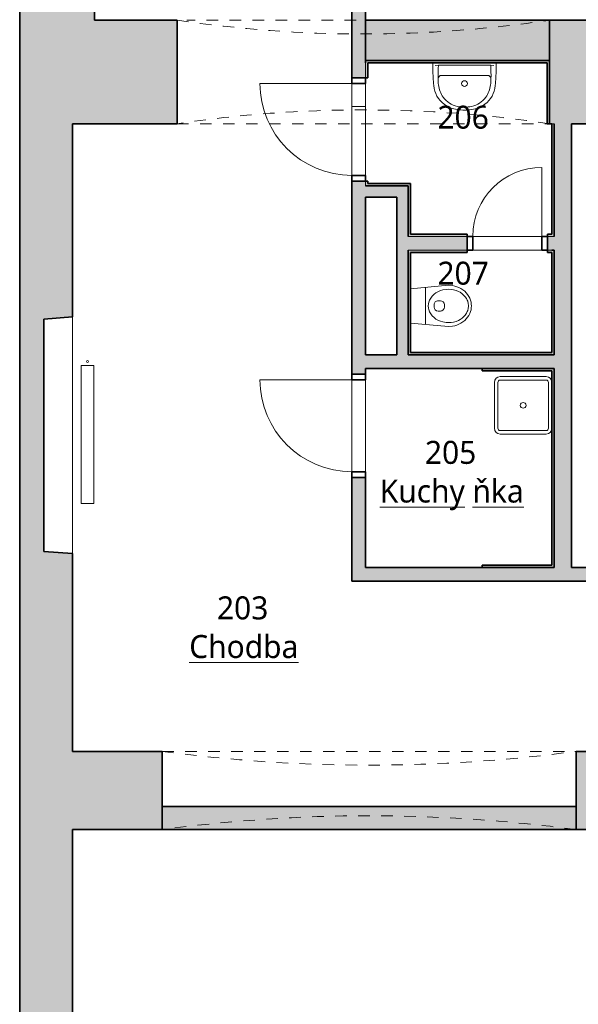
# Model space of a CAD drawing. Header units: metres. Extents: x -0.2 to 46.9, y -1.3 to 28.
# Tile 3 of 29: x -0.2 to 4.6, y 6.2 to 14.8. Entities that reach past the tile are written whole.
import ezdxf

# ---------------------------------------------------------------- set-up
doc = ezdxf.new("R2010")
doc.units = ezdxf.units.M
doc.linetypes.add('AV - Cerch_ 1 tecka 4mm', pattern=[0.006, 0.004, -0.001, 0, -0.001])
doc.layers.add('AV-MISTNOSTI', color=5, linetype='Continuous', lineweight=5, true_color=0x0000ff)
for name, color, linetype, lineweight in [('AV-SRAFY', 7, 'Continuous', 35), ('AV-STAVBA', 7, 'Continuous', 18), ('AV-VYBAVENI', 7, 'Continuous', 18)]:
    doc.layers.add(name, color=color, linetype=linetype, lineweight=lineweight)
doc.styles.add('Trebuchet MS_B', font='trebuc.ttf', dxfattribs={"height": 0.2})

# ---------------------------------------------------------------- blocks, each defined once
blk = doc.blocks.new('GM_Otvor s klenutým nadpražím - 3240x1970_1640-970922-2NP')
at = {"layer": 'AV-STAVBA', "color": 254, "linetype": 'AV - Cerch_ 1 tecka 4mm', "lineweight": 13, "true_color": 0xcccccc}
for p, q in [((1.5365, 0.45), (-1.5365, 0.45)), ((-1.62, -0.45), (1.62, -0.45))]:
    blk.add_line(p, q, dxfattribs=at)
for centre, start, end in [((0, 11.325), 261.52721, 278.47279), ((0, -11.325), 81.52721, 98.47279)]:
    blk.add_arc(centre, 10.995, start, end, dxfattribs=at)
blk = doc.blocks.new('DO_1-L_Obl__členěné_1111 - 800x2020_100-969883-2NP')
at = {"layer": 'AV-STAVBA', "color": 254, "true_color": 0xcccccc}
for p, q in [((0.4, 0.73), (0.4, -0.07)), ((-0.4, -0.07), (0.4, -0.07)), ((-0.4, -0.19), (-0.4, -0.07)), ((0.4, -0.19), (0.4, -0.07)), ((0.4, -0.07), (0.4, -0.19)), ((-0.45, -0.19), (-0.4, -0.19)), ((-0.4, -0.19), (0.4, -0.19)), ((0.4, -0.19), (0.45, -0.19))]:
    blk.add_line(p, q, dxfattribs=at)
at = {"layer": 'AV-STAVBA', "color": 254, "lineweight": 35, "true_color": 0xcccccc}
for p, q in [((-0.4, -0.07), (-0.45, -0.07)), ((-0.45, -0.07), (-0.45, -0.19)), ((-0.4, -0.19), (-0.4, -0.07)), ((0.45, -0.07), (0.4, -0.07)), ((0.4, -0.07), (0.4, -0.19)), ((0.45, -0.19), (0.45, -0.07)), ((-0.45, -0.19), (-0.4, -0.19)), ((0.4, -0.19), (0.45, -0.19))]:
    blk.add_line(p, q, dxfattribs=at)
at = {"layer": 'AV-STAVBA', "color": 254, "linetype": 'AV - Cerch_ 1 tecka 4mm', "true_color": 0xcccccc}
for p, q in [((-0.4, -0.07), (0.4, -0.07)), ((-0.45, -0.19), (0.45, -0.19)), ((-0.4, -0.19), (0.4, -0.19))]:
    blk.add_line(p, q, dxfattribs=at)
at = {"layer": 'AV-STAVBA', "color": 254, "true_color": 0xcccccc}
blk.add_arc((0.4, -0.07), 0.8, 90, 180, dxfattribs=at)
blk = doc.blocks.new('DO_1-L_Obl__členěné_1111 - 600x2020-978026-2NP')
at = {"layer": 'AV-STAVBA', "color": 254, "true_color": 0xcccccc}
for p, q in [((0.3, 0.53), (0.3, -0.07)), ((-0.3, -0.07), (0.3, -0.07)), ((-0.3, -0.19), (-0.3, -0.07)), ((0.3, -0.19), (0.3, -0.07)), ((0.3, -0.07), (0.3, -0.19)), ((-0.35, -0.19), (-0.3, -0.19)), ((-0.3, -0.19), (0.3, -0.19)), ((0.3, -0.19), (0.35, -0.19))]:
    blk.add_line(p, q, dxfattribs=at)
at = {"layer": 'AV-STAVBA', "color": 254, "lineweight": 35, "true_color": 0xcccccc}
for p, q in [((-0.3, -0.07), (-0.35, -0.07)), ((-0.35, -0.07), (-0.35, -0.19)), ((-0.3, -0.19), (-0.3, -0.07)), ((0.35, -0.07), (0.3, -0.07)), ((0.3, -0.07), (0.3, -0.19)), ((0.35, -0.19), (0.35, -0.07)), ((-0.35, -0.19), (-0.3, -0.19)), ((0.3, -0.19), (0.35, -0.19))]:
    blk.add_line(p, q, dxfattribs=at)
at = {"layer": 'AV-STAVBA', "color": 254, "linetype": 'AV - Cerch_ 1 tecka 4mm', "true_color": 0xcccccc}
for p, q in [((-0.3, -0.07), (0.3, -0.07)), ((-0.35, -0.19), (0.35, -0.19)), ((-0.3, -0.19), (0.3, -0.19))]:
    blk.add_line(p, q, dxfattribs=at)
at = {"layer": 'AV-STAVBA', "color": 254, "true_color": 0xcccccc}
blk.add_arc((0.3, -0.07), 0.6, 90, 180, dxfattribs=at)
blk = doc.blocks.new('GM_Otvor s klenutým nadpražím - 3600x1800-978305-2NP')
at = {"layer": 'AV-STAVBA', "color": 254, "linetype": 'AV - Cerch_ 1 tecka 4mm', "lineweight": 13, "true_color": 0xcccccc}
for p, q in [((-1.8, 0.34), (1.8, 0.34)), ((1.7165, -0.34), (-1.7165, -0.34))]:
    blk.add_line(p, q, dxfattribs=at)
for centre, start, end in [((0, 13.78), 262.37185, 277.62815), ((0, -13.78), 82.37185, 97.62815)]:
    blk.add_arc(centre, 13.56, start, end, dxfattribs=at)
blk = doc.blocks.new('GM_Nika_zkosené ostění - v1350-1171969-2NP')
at = {"layer": 'AV-STAVBA', "color": 254, "linetype": 'AV - Cerch_ 1 tecka 4mm', "lineweight": 13, "true_color": 0xcccccc}
blk.add_line((-0.905, 0.23), (1.155, 0.23), dxfattribs=at)
blk = doc.blocks.new('Koncepční umyvadlo - 550x400-1470811-2NP')
at = {"layer": 'AV-VYBAVENI', "color": 254, "true_color": 0xccccff}
for p, q in [((-0.075, 0.12), (0.125, 0.12)), ((0.125, 0.12), (0.325, 0.12)), ((-0.15, 0.0696), (-0.15, 0.01)), ((-0.13, 0.0342), (-0.1027, 0.03)), ((-0.1027, 0.03), (0.3527, 0.03)), ((0.3527, 0.03), (0.38, 0.0342)), ((0.4, 0.01), (0.4, 0.0696))]:
    blk.add_line(p, q, dxfattribs=at)
blk.add_circle((0.125, 0.191), 0.025, dxfattribs=at)
for centre, radius, start, end in [((0.0863, 0.1873), 0.2303, 126.98722, 174.63967), ((0.1108, 0.183), 0.2128, 102.9464, 143.51515), ((0.087, 0.1893), 0.2291, 95.97223, 127.42411), ((0.125, 0.0213), 0.4007, 81.12195, 98.87805), ((0.125, -0.0054), 0.4007, 81.12195, 98.87805), ((0.163, 0.1893), 0.2291, 52.57589, 84.02777), ((0.1392, 0.183), 0.2128, 36.48485, 77.0536), ((0.1637, 0.1873), 0.2303, 5.36033, 53.01278), ((0.1142, 0.1817), 0.2163, 143.76118, 174.20939), ((0.1358, 0.1817), 0.2163, 5.79061, 36.23882), ((1.3731, 0.0627), 1.5231, 174.49277, 179.73823), ((0.092, 0.1621), 0.1973, 167.88867, 183.52869), ((0.158, 0.1621), 0.1973, 356.47131, 12.11133), ((-1.1231, 0.0627), 1.5231, 0.26177, 5.50723), ((1.2179, 0.1148), 1.3234, 178.47706, 183.67527), ((-0.075, 0.15), 0.03, 180, 270), ((0.325, 0.15), 0.03, 270, 360), ((-0.9659, 0.1148), 1.3213, 356.32077, 1.52691)]:
    blk.add_arc(centre, radius, start, end, dxfattribs=at)
blk = doc.blocks.new('Koncepční WC - WC NADRZ-1470814-2NP')
at = {"layer": 'AV-VYBAVENI', "color": 254, "lineweight": 13, "true_color": 0xcccccc}
for p, q in [((0.0377, 0.5177), (0.0218, 0.5074)), ((0.0541, 0.526), (0.0377, 0.5177)), ((0.0708, 0.5323), (0.0541, 0.526)), ((0.0876, 0.5367), (0.0708, 0.5323)), ((0.1042, 0.5392), (0.0876, 0.5367)), ((0.117, 0.515), (0.0987, 0.513)), ((0.1203, 0.54), (0.1042, 0.5392)), ((0.1203, 0.515), (0.117, 0.515)), ((0.1365, 0.5392), (0.1203, 0.54)), ((0.1237, 0.515), (0.1203, 0.515)), ((0.142, 0.513), (0.1237, 0.515)), ((0.1531, 0.5367), (0.1365, 0.5392)), ((0.1699, 0.5323), (0.1531, 0.5367)), ((0.1866, 0.526), (0.1699, 0.5323)), ((0.203, 0.5177), (0.1866, 0.526)), ((0.2188, 0.5074), (0.203, 0.5177)), ((-0.0396, 0.4319), (-0.047, 0.4136)), ((-0.0303, 0.4494), (-0.0396, 0.4319)), ((-0.0194, 0.4661), (-0.0303, 0.4494)), ((-0.007, 0.4814), (-0.0194, 0.4661)), ((0.0069, 0.4953), (-0.007, 0.4814)), ((0.0018, 0.4409), (-0.0051, 0.4278)), ((0.0148, 0.4601), (0.0018, 0.4409)), ((0.0218, 0.5074), (0.0069, 0.4953)), ((0.0314, 0.4782), (0.0148, 0.4601)), ((0.0398, 0.4856), (0.0314, 0.4782)), ((0.0564, 0.4971), (0.0398, 0.4856)), ((0.0707, 0.5044), (0.0564, 0.4971)), ((0.0799, 0.5081), (0.0707, 0.5044)), ((0.0987, 0.513), (0.0799, 0.5081)), ((0.1607, 0.5081), (0.142, 0.513)), ((0.1699, 0.5044), (0.1607, 0.5081)), ((0.1842, 0.4971), (0.1699, 0.5044)), ((0.2008, 0.4856), (0.1842, 0.4971)), ((0.2093, 0.4782), (0.2008, 0.4856)), ((0.2258, 0.4601), (0.2093, 0.4782)), ((0.2338, 0.4953), (0.2188, 0.5074)), ((0.2388, 0.4409), (0.2258, 0.4601)), ((0.2476, 0.4814), (0.2338, 0.4953)), ((0.2458, 0.4278), (0.2388, 0.4409)), ((0.2601, 0.4661), (0.2476, 0.4814)), ((0.271, 0.4494), (0.2601, 0.4661)), ((0.2802, 0.4319), (0.271, 0.4494)), ((0.2877, 0.4136), (0.2802, 0.4319)), ((-0.0567, 0.3764), (-0.0597, 0.34)), ((-0.0527, 0.395), (-0.0567, 0.3764)), ((-0.047, 0.4136), (-0.0527, 0.395)), ((-0.0233, 0.3644), (-0.0247, 0.342)), ((-0.0197, 0.3855), (-0.0233, 0.3644)), ((-0.0139, 0.4061), (-0.0197, 0.3855)), ((-0.0051, 0.4278), (-0.0139, 0.4061)), ((0.2546, 0.4061), (0.2458, 0.4278)), ((0.2603, 0.3855), (0.2546, 0.4061)), ((0.2639, 0.3644), (0.2603, 0.3855)), ((0.2653, 0.342), (0.2639, 0.3644)), ((0.2934, 0.395), (0.2877, 0.4136)), ((0.2973, 0.3764), (0.2934, 0.395)), ((0.3003, 0.34), (0.2973, 0.3764)), ((-0.0597, 0.34), (-0.0288, 0.01)), ((-0.0247, 0.342), (-0.0237, 0.3197)), ((-0.0237, 0.3197), (-0.019, 0.2916)), ((-0.019, 0.2916), (-0.0125, 0.2698)), ((-0.0125, 0.2698), (-0.0032, 0.2484)), ((0.0753, 0.2508), (0.0753, 0.2704)), ((0.1103, 0.3054), (0.1203, 0.3054)), ((0.1203, 0.3054), (0.1303, 0.3054)), ((0.1653, 0.2508), (0.1653, 0.2704)), ((0.2439, 0.2484), (0.2532, 0.2698)), ((0.2532, 0.2698), (0.2597, 0.2916)), ((0.2597, 0.2916), (0.2644, 0.3197)), ((0.2644, 0.3197), (0.2653, 0.342)), ((0.2695, 0.01), (0.3003, 0.34)), ((-0.0032, 0.2484), (0.0063, 0.2319)), ((0.0063, 0.2319), (0.0188, 0.2151)), ((0.0188, 0.2151), (0.0344, 0.199)), ((0.0344, 0.199), (0.0515, 0.1859)), ((0.0515, 0.1859), (0.0699, 0.1759)), ((0.0699, 0.1759), (0.0885, 0.1693)), ((0.1203, 0.2158), (0.1103, 0.2158)), ((0.1303, 0.2158), (0.1203, 0.2158)), ((0.1521, 0.1693), (0.1708, 0.1759)), ((0.1708, 0.1759), (0.1891, 0.1859)), ((0.1891, 0.1859), (0.2063, 0.199)), ((0.2063, 0.199), (0.2219, 0.2151)), ((0.2219, 0.2151), (0.2344, 0.2319)), ((0.2344, 0.2319), (0.2439, 0.2484)), ((-0.0409, 0.1398), (0.1203, 0.1398)), ((0.0885, 0.1693), (0.102, 0.1664)), ((0.102, 0.1664), (0.1203, 0.165)), ((0.1203, 0.165), (0.1387, 0.1664)), ((0.1203, 0.1398), (0.2816, 0.1398)), ((0.1387, 0.1664), (0.1521, 0.1693))]:
    blk.add_line(p, q, dxfattribs=at)
for centre, start, end in [((0.1103, 0.2704), 90, 180), ((0.1303, 0.2704), 360, 90), ((0.1103, 0.2508), 180, 270), ((0.1303, 0.2508), 270, 0)]:
    blk.add_arc(centre, 0.035, start, end, dxfattribs=at)
blk = doc.blocks.new('Koncepční dřez - Dřez-607565-2NP')
at = {"layer": 'AV-VYBAVENI', "color": 254, "true_color": 0xccccff}
for p, q in [((-0.25, 0.2), (-0.25, -0.2)), ((-0.22, 0.2), (-0.22, -0.2)), ((-0.2, 0.25), (0.2, 0.25)), ((0.2, 0.22), (-0.2, 0.22)), ((0.22, -0.2), (0.22, 0.2)), ((-0.2, -0.22), (0.2, -0.22)), ((-0.2, -0.25), (0.2, -0.25))]:
    blk.add_line(p, q, dxfattribs=at)
blk.add_circle((0, 0), 0.025, dxfattribs=at)
for centre, radius, start, end in [((-0.2, 0.2), 0.05, 90, 180), ((-0.2, 0.2), 0.02, 90, 180), ((0.2, 0.2), 0.05, 360, 90), ((0.2, 0.2), 0.02, 360, 90), ((-0.2, -0.2), 0.05, 180, 270), ((-0.2, -0.2), 0.02, 180, 270), ((0.2, -0.2), 0.02, 270, 360), ((0.2, -0.2), 0.05, 270, 360)]:
    blk.add_arc(centre, radius, start, end, dxfattribs=at)
blk = doc.blocks.new('D0089 - 1514 - OÚPSŘ_Benešova_rvt-1-2NP')
at = {"layer": 'AV-SRAFY', "lineweight": 18, "true_color": 0xcccccc}
h = blk.add_hatch(color=254, dxfattribs=at)
h.paths.add_polyline_path([(-0.2352, 14.7482), (0.4148, 14.7482), (0.4148, 15.1882), (-0.2352, 15.1882)])
h.paths.add_polyline_path([(-0.2352, 16.5882), (0.4148, 16.5882), (0.4148, 27.9956), (-0.2352, 27.9956), (-0.2352, 18.2233)])
h = blk.add_hatch(color=254, dxfattribs=at)
h.paths.add_polyline_path([(2.7748, 9.9882), (2.7748, 10.7707), (2.6548, 10.7707), (2.6548, 9.9882)])
h.paths.add_polyline_path([(2.7748, 11.6707), (2.7748, 13.3482), (2.6548, 13.3482), (2.6548, 11.6707)])
h.paths.add_polyline_path([(2.6548, 14.2482), (2.7748, 14.2482), (2.7748, 16.7082), (2.6548, 16.7082), (2.6548, 15.335)])
h.paths.add_polyline_path([(2.7748, 17.6082), (2.7748, 18.3182), (2.6548, 18.3182), (2.6548, 17.6082)])
for points in [[(-0.125, 0.8282), (0.2248, 0.8282), (0.2248, 10.1082), (-0.0252, 10.1282), (-0.0252, 12.1482), (0.2248, 12.1682), (0.2248, 14.7482), (-0.2352, 14.7482), (-0.2352, 0.8282)], [(2.7748, 14.3982), (4.3748, 14.3982), (4.3748, 14.7482), (2.7748, 14.7482)], [(4.3748, 14.3782), (4.3748, 14.3982), (2.7748, 14.3982), (2.7748, 14.3782), (4.3548, 14.3782)], [(4.3548, 13.8482), (4.3748, 13.8482), (4.3748, 14.3782), (4.3548, 14.3782), (4.3548, 13.8909)], [(4.3948, 12.8882), (4.4148, 12.8882), (4.4148, 13.8482), (4.3948, 13.8482)], [(4.4148, 9.9882), (4.5648, 9.9882), (4.5648, 13.8482), (4.4148, 13.8482), (4.4148, 11.7182)], [(3.0448, 13.2082), (3.1448, 13.2082), (3.1448, 13.3082), (2.7748, 13.3082), (2.7748, 13.2082)], [(2.7948, 13.3082), (3.1448, 13.3082), (3.1448, 13.3282), (2.7948, 13.3282)], [(3.1648, 12.8882), (3.1648, 13.3282), (3.1448, 13.3282), (3.1448, 12.8882)], [(3.1448, 12.8682), (3.1448, 13.2082), (3.0448, 13.2082), (3.0448, 12.8682)], [(3.0448, 11.8382), (3.1448, 11.8382), (3.1448, 12.7482), (3.0448, 12.7482), (3.0448, 12.4468)], [(3.1648, 11.8382), (3.1648, 12.7282), (3.1448, 12.7282), (3.1448, 11.8382)], [(4.3948, 11.8582), (4.4148, 11.8582), (4.4148, 12.7482), (4.3948, 12.7482), (4.3948, 12.4468)], [(3.3986, 11.7182), (4.4148, 11.7182), (4.4148, 11.8382), (2.7748, 11.8382), (2.7748, 11.7182)], [(4.4148, 11.8382), (4.4148, 11.8582), (3.1648, 11.8582), (3.1648, 11.8382), (3.3986, 11.8382)], [(3.7898, 11.6982), (4.3948, 11.6982), (4.3948, 11.7182), (3.7898, 11.7182)], [(4.4148, 10.0082), (4.4148, 11.7182), (4.3948, 11.7182), (4.3948, 10.0082)], [(4.4148, 9.9882), (4.4148, 10.0082), (3.7898, 10.0082), (3.7898, 9.9882)], [(4.6048, 7.7082), (4.6048, 7.9082), (1.0048, 7.9082), (1.0048, 7.7082), (3.3986, 7.7082)]]:
    blk.add_hatch(color=254, dxfattribs=at).paths.add_polyline_path(points)
h = blk.add_hatch(color=254, dxfattribs=at)
h.paths.add_polyline_path([(1.1348, 13.8482), (1.1348, 14.7482), (0.2248, 14.7482), (0.2248, 13.8482)])
h.paths.add_polyline_path([(7.5548, 13.8482), (8.2298, 13.8482), (8.2298, 14.7482), (7.5048, 14.7482), (7.5048, 14.2982), (7.5548, 14.2982), (7.5548, 13.8909)])
h.paths.add_polyline_path([(5.3748, 13.8482), (6.0548, 14.2482), (6.1048, 14.2482), (6.1048, 14.2982), (6.1548, 14.2982), (6.1548, 14.7482), (4.3748, 14.7482), (4.3748, 13.8482), (4.5648, 13.8482)])
h = blk.add_hatch(color=254, dxfattribs=at)
h.paths.add_polyline_path([(2.7948, 13.3082), (2.7948, 13.3482), (2.7748, 13.3482), (2.7748, 13.3082)])
h.paths.add_polyline_path([(2.7948, 14.2482), (2.7948, 14.3782), (2.7748, 14.3782), (2.7748, 14.2482)])
h = blk.add_hatch(color=254, dxfattribs=at)
h.paths.add_polyline_path([(3.1448, 12.7482), (3.6573, 12.7482), (3.6573, 12.8682), (3.0448, 12.8682), (3.0448, 12.7482)])
h.paths.add_polyline_path([(4.3948, 12.7482), (4.4148, 12.7482), (4.4148, 12.8682), (4.3573, 12.8682), (4.3573, 12.7482)])
h = blk.add_hatch(color=254, dxfattribs=at)
h.paths.add_polyline_path([(3.1448, 12.8682), (3.6573, 12.8682), (3.6573, 12.8882), (3.1448, 12.8882)])
h.paths.add_polyline_path([(4.4148, 12.8682), (4.4148, 12.8882), (4.3573, 12.8882), (4.3573, 12.8682)])
h = blk.add_hatch(color=254, dxfattribs=at)
h.paths.add_polyline_path([(4.3573, 12.7282), (4.3948, 12.7282), (4.3948, 12.7482), (4.3573, 12.7482)])
h.paths.add_polyline_path([(3.1648, 12.7282), (3.6573, 12.7282), (3.6573, 12.7482), (3.1448, 12.7482), (3.1448, 12.7282)])
h = blk.add_hatch(color=254, dxfattribs=at)
h.paths.add_polyline_path([(7.4256, 9.8682), (8.1548, 9.8682), (8.1548, 9.9882), (7.1273, 9.9882), (7.1273, 9.8682)])
h.paths.add_polyline_path([(3.3986, 9.8682), (6.2273, 9.8682), (6.2273, 9.9882), (2.6548, 9.9882), (2.6548, 9.8682)])
h = blk.add_hatch(color=254, dxfattribs=at)
h.paths.add_polyline_path([(10.6548, 7.7082), (10.6548, 8.3882), (10.4498, 8.3882), (10.4498, 7.7082)])
h.paths.add_polyline_path([(9.1498, 7.7082), (9.1498, 8.3882), (4.6048, 8.3882), (4.6048, 7.7082), (7.4256, 7.7082)])
h.paths.add_polyline_path([(1.0048, 7.7082), (1.0048, 8.3882), (0.2248, 8.3882), (0.2248, 7.7082)])
at = {"layer": 'AV-STAVBA', "color": 254, "lineweight": 35, "true_color": 0xcccccc}
for p, q in [((2.6548, 16.7082), (2.6548, 14.2482)), ((2.7748, 14.3782), (2.7748, 16.7082)), ((-0.2352, 15.1882), (-0.2352, 14.7482)), ((0.4148, 14.7482), (0.4148, 15.1882)), ((-0.2352, 14.7482), (-0.2352, 0.8282)), ((1.1348, 14.7482), (0.4148, 14.7482)), ((1.1348, 13.8482), (1.1348, 14.7482)), ((4.3748, 14.7482), (2.7748, 14.7482)), ((2.7748, 14.7482), (2.7748, 14.3982)), ((5.4548, 14.7482), (4.3748, 14.7482)), ((4.3748, 14.7482), (4.3748, 13.8482)), ((4.3748, 14.3982), (4.3748, 14.7482)), ((2.7748, 14.3982), (4.3748, 14.3982)), ((4.3748, 14.3982), (2.7748, 14.3982)), ((2.7748, 14.3982), (2.7748, 14.3782)), ((4.3748, 14.3782), (4.3748, 14.3982)), ((2.7948, 14.3782), (4.3548, 14.3782)), ((2.7948, 14.2482), (2.7948, 14.3782)), ((4.3548, 14.3782), (4.3548, 13.8482)), ((4.3748, 13.8482), (4.3748, 14.3782)), ((2.6548, 14.2482), (2.7748, 14.2482)), ((2.7748, 14.2482), (2.7948, 14.2482)), ((0.2248, 12.1682), (0.2248, 13.8482)), ((0.2248, 13.8482), (1.1348, 13.8482)), ((4.3548, 13.8482), (4.3748, 13.8482)), ((4.3748, 13.8482), (4.3948, 13.8482)), ((4.3948, 13.8482), (4.3948, 12.8882)), ((4.4148, 13.8482), (4.4148, 12.8682)), ((4.4148, 12.8882), (4.4148, 13.8482)), ((4.5648, 13.8482), (5.3748, 13.8482)), ((4.5648, 9.9882), (4.5648, 13.8482)), ((2.7748, 13.3482), (2.6548, 13.3482)), ((2.6548, 13.3482), (2.6548, 11.6707)), ((2.7948, 13.3482), (2.7748, 13.3482)), ((3.1448, 13.3082), (2.7748, 13.3082)), ((2.7748, 13.3082), (2.7948, 13.3082)), ((2.7948, 13.3282), (2.7948, 13.3482)), ((3.1448, 13.3282), (2.7948, 13.3282)), ((2.7948, 13.3082), (3.1448, 13.3082)), ((3.1648, 13.3282), (3.1448, 13.3282)), ((3.1448, 13.2082), (3.1448, 13.3082)), ((3.1448, 13.3082), (3.1448, 12.8882)), ((3.1648, 12.8882), (3.1648, 13.3282)), ((2.7748, 13.2082), (3.0448, 13.2082)), ((2.7748, 11.8382), (2.7748, 13.2082)), ((3.0448, 13.2082), (3.0448, 12.8682)), ((3.1448, 12.8682), (3.1448, 13.2082)), ((3.0448, 12.8682), (3.0448, 12.7482)), ((3.1448, 12.8882), (3.1448, 12.8682)), ((3.6573, 12.8882), (3.1648, 12.8882)), ((3.6573, 12.8682), (3.6573, 12.8882)), ((3.6573, 12.7482), (3.6573, 12.8682)), ((4.3948, 12.8882), (4.3573, 12.8882)), ((4.3573, 12.8882), (4.3573, 12.8682)), ((4.3573, 12.8682), (4.3573, 12.7482)), ((4.4148, 12.8682), (4.4148, 12.8882)), ((3.0448, 12.7482), (3.0448, 11.8382)), ((3.1448, 11.8382), (3.1448, 12.7482)), ((3.1448, 12.7482), (3.1448, 12.7282)), ((3.1448, 12.7282), (3.1448, 11.8382)), ((3.1648, 12.7282), (3.6573, 12.7282)), ((3.1648, 11.8582), (3.1648, 12.7282)), ((3.6573, 12.7282), (3.6573, 12.7482)), ((4.3573, 12.7482), (4.3573, 12.7282)), ((4.3573, 12.7282), (4.3948, 12.7282)), ((4.3948, 12.7482), (4.4148, 12.7482)), ((4.4148, 12.7482), (4.3948, 12.7482)), ((4.3948, 12.7282), (4.3948, 11.8582)), ((4.4148, 12.7482), (4.4148, 11.8382)), ((4.4148, 11.8582), (4.4148, 12.7482)), ((-0.0252, 12.1482), (0.2248, 12.1682)), ((-0.0252, 10.1282), (-0.0252, 12.1482)), ((3.0448, 11.8382), (2.7748, 11.8382)), ((4.4148, 11.8382), (3.1448, 11.8382)), ((3.1448, 11.8382), (3.1648, 11.8382)), ((4.3948, 11.8582), (3.1648, 11.8582)), ((3.1648, 11.8382), (4.4148, 11.8382)), ((4.4148, 11.8382), (4.4148, 11.8582)), ((2.6548, 11.6707), (2.7748, 11.6707)), ((2.7748, 11.7182), (4.4148, 11.7182)), ((2.7748, 11.6707), (2.7748, 11.7182)), ((4.3948, 11.7182), (3.7898, 11.7182)), ((3.7898, 11.7182), (3.7898, 11.6982)), ((3.7898, 11.6982), (4.3948, 11.6982)), ((4.4148, 11.7182), (4.3948, 11.7182)), ((4.3948, 11.6982), (4.3948, 10.0082)), ((4.4148, 11.7182), (4.4148, 9.9882)), ((4.4148, 10.0082), (4.4148, 11.7182)), ((2.7748, 10.7707), (2.6548, 10.7707)), ((2.6548, 10.7707), (2.6548, 9.9882)), ((2.7748, 9.9882), (2.7748, 10.7707)), ((0.2248, 10.1082), (-0.0252, 10.1282)), ((0.2248, 8.3882), (0.2248, 10.1082)), ((2.6548, 9.9882), (2.6548, 9.8682)), ((4.4148, 9.9882), (2.7748, 9.9882)), ((4.3948, 10.0082), (3.7898, 10.0082)), ((3.7898, 10.0082), (3.7898, 9.9882)), ((3.7898, 9.9882), (4.4148, 9.9882)), ((4.4148, 9.9882), (4.4148, 10.0082)), ((6.2273, 9.9882), (4.5648, 9.9882)), ((2.6548, 9.8682), (6.2273, 9.8682)), ((1.0048, 8.3882), (0.2248, 8.3882)), ((1.0048, 7.7082), (1.0048, 8.3882)), ((8.1548, 8.3882), (4.6048, 8.3882)), ((4.6048, 8.3882), (4.6048, 7.7082)), ((4.6048, 7.9082), (1.0048, 7.9082)), ((1.0048, 7.9082), (1.0048, 7.7082)), ((4.6048, 7.7082), (4.6048, 7.9082)), ((0.2248, 0.8282), (0.2248, 7.7082)), ((0.2248, 7.7082), (1.0048, 7.7082)), ((1.0048, 7.7082), (4.6048, 7.7082)), ((4.6048, 7.7082), (5.2948, 7.7082))]:
    blk.add_line(p, q, dxfattribs=at)
at = {"layer": 'AV-STAVBA', "color": 254, "true_color": 0xcccccc}
for p, q in [((2.7748, 14.2482), (2.7748, 14.3782)), ((2.7748, 14.3782), (2.7748, 14.2482)), ((2.6548, 14.1982), (2.6548, 13.3982)), ((2.7748, 14.1982), (2.7748, 13.3982)), ((2.7748, 13.9982), (2.6548, 13.9982)), ((4.4148, 13.8482), (4.3948, 13.8482)), ((2.7748, 13.3082), (2.7748, 13.3482)), ((2.7748, 13.3482), (2.7748, 13.3082)), ((3.6573, 12.8682), (3.1448, 12.8682)), ((3.1448, 12.8682), (3.6573, 12.8682)), ((3.7073, 12.8682), (4.3073, 12.8682)), ((4.4148, 12.8682), (4.3573, 12.8682)), ((4.3573, 12.8682), (4.4148, 12.8682)), ((3.1448, 12.7482), (3.6573, 12.7482)), ((3.6573, 12.7482), (3.1448, 12.7482)), ((4.3073, 12.7482), (3.7073, 12.7482)), ((4.3573, 12.7482), (4.3948, 12.7482)), ((4.3948, 12.7482), (4.3573, 12.7482)), ((0.2248, 12.1682), (0.2248, 10.1082)), ((2.6548, 11.6207), (2.6548, 10.8207)), ((2.7748, 11.6207), (2.7748, 10.8207))]:
    blk.add_line(p, q, dxfattribs=at)
at = {"layer": 'AV-STAVBA', "color": 254, "lineweight": 18, "true_color": 0xcccccc}
for name, p in [('GM_Otvor s klenutým nadpražím - 3240x1970_1640-970922-2NP', (2.7548, 14.2982)), ('DO_1-L_Obl__členěné_1111 - 600x2020-978026-2NP', (4.0073, 12.9382)), ('GM_Otvor s klenutým nadpražím - 3600x1800-978305-2NP', (2.8048, 8.0482))]:
    blk.add_blockref(name, p, dxfattribs=at)
for name, p, rotation in [('DO_1-L_Obl__členěné_1111 - 800x2020_100-969883-2NP', (2.5848, 13.7982), 89.99999999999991), ('GM_Nika_zkosené ostění - v1350-1171969-2NP', (-0.0052, 11.2632), 269.9999999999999), ('DO_1-L_Obl__členěné_1111 - 800x2020_100-969883-2NP', (2.5848, 11.2207), 89.99999999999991)]:
    blk.add_blockref(name, p, dxfattribs=dict(at, rotation=rotation))
at = {"layer": 'AV-VYBAVENI', "color": 254, "lineweight": 18, "true_color": 0xcccccc}
for name, p, rotation in [('Koncepční umyvadlo - 550x400-1470811-2NP', (3.7598, 14.3882), 180), ('Koncepční WC - WC NADRZ-1470814-2NP', (3.1548, 12.3832), 270)]:
    blk.add_blockref(name, p, dxfattribs=dict(at, rotation=rotation))
blk.add_blockref('Koncepční dřez - Dřez-607565-2NP', (4.1448, 11.3982), dxfattribs=at)
blk = doc.blocks.new('PF_Žebrový radiátor - 1200x550_23-862239-2NP')
at = {"layer": 'AV-VYBAVENI', "color": 5, "true_color": 0x0000ff}
for p, q in [((-0.6, 0.055), (-0.6, -0.055)), ((0.6, 0.055), (-0.6, 0.055)), ((0.6, -0.055), (0.6, 0.055)), ((-0.6, -0.055), (0.6, -0.055))]:
    blk.add_line(p, q, dxfattribs=at)
blk.add_circle((0.6354, 0), 0.01, dxfattribs=at)

msp = doc.modelspace()

# ---------------------------------------------------------------- block references
at = {"lineweight": 5}
msp.add_blockref('D0089 - 1514 - OÚPSŘ_Benešova_rvt-1-2NP', (0, 0), dxfattribs=at)
at = {"layer": 'AV-VYBAVENI', "color": 5, "true_color": 0x0000ff, "rotation": 89.9999999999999}
msp.add_blockref('PF_Žebrový radiátor - 1200x550_23-862239-2NP', (0.3549, 11.1442), dxfattribs=at)

# ---------------------------------------------------------------- texts
at = {"layer": 'AV-MISTNOSTI', "char_height": 0.2, "attachment_point": 1, "style": 'Trebuchet MS_B'}
for s, insert, width in [('206', (3.3992, 14.0045), 0.601266), ('207', (3.3992, 12.6476), 0.601266), ('205', (3.2902, 11.089), 0.601266), ('\\LKuchy', (2.8967, 10.7527), 0.978059), ('\\Lňka', (3.7037, 10.7527), 0.577215), ('203', (1.4809, 9.7365), 0.601266), ('\\LChodba', (1.2394, 9.4002), 1.186497)]:
    msp.add_mtext(s, dxfattribs=dict(at, insert=insert, width=width))

doc.saveas('drawing.dxf')
